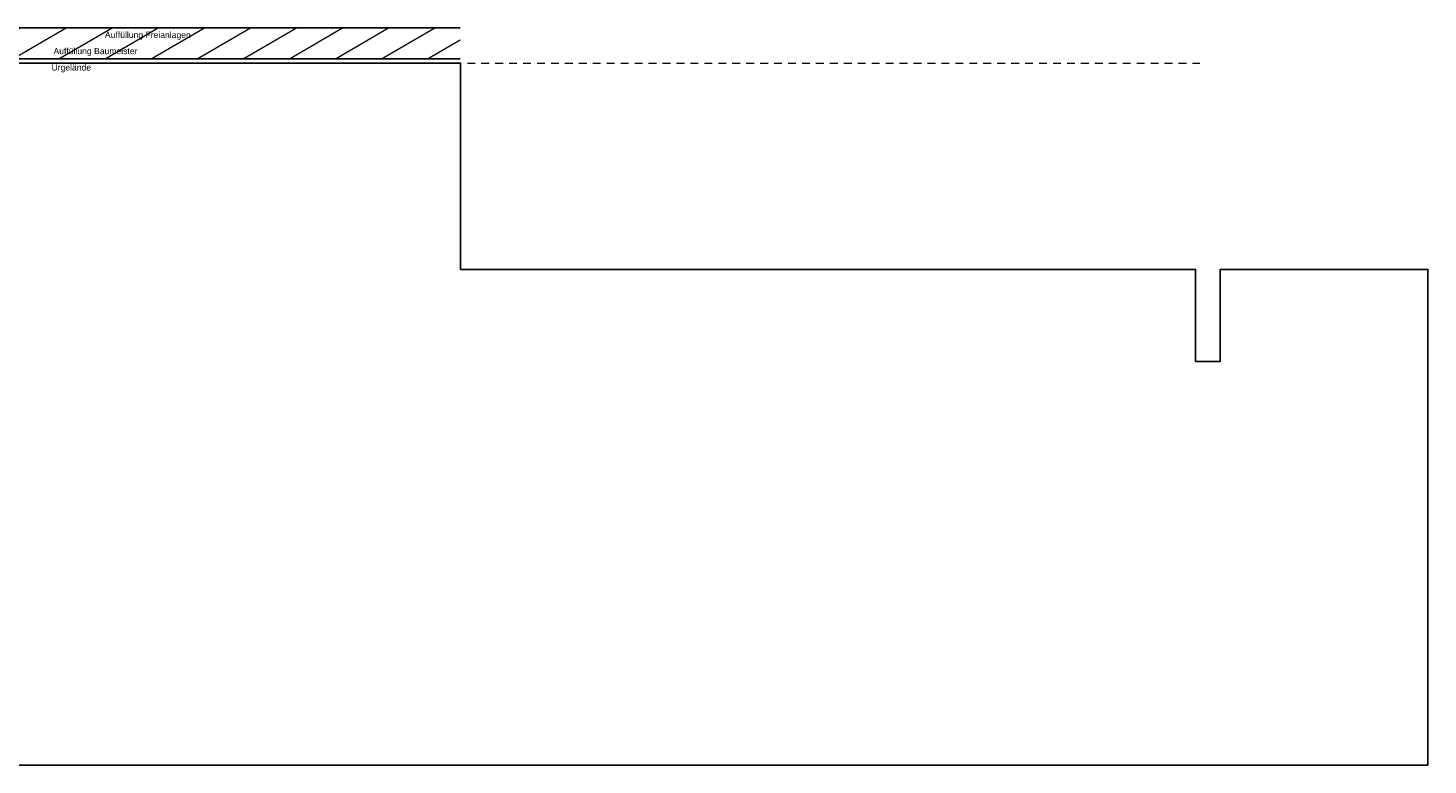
# Model space of a CAD drawing. Header units: metres. Extents: x -14.6 to 48.9, y -22.2 to 2.8.
# Tile 79 of 79: x 26.2 to 48.9, y -22.2 to -10.2. Entities that reach past the tile are written whole.
import ezdxf

# ---------------------------------------------------------------- set-up
doc = ezdxf.new("R2010")
doc.units = ezdxf.units.M
doc.header["$LTSCALE"] = 0.4
doc.header["$MEASUREMENT"] = 0
doc.linetypes.add('Strichlinie_ lang', pattern=[0.529167, 0.3175, -0.211667])
doc.layers.add('EG__..___S_____ZEICHNEN', color=8, linetype='Continuous')
doc.layers.add('Neubau_S-Linien _ Schraffuren.2D', color=8, linetype='Continuous')
doc.layers.add('S-Linien _ Schraffuren.2D', color=8, linetype='Continuous', lineweight=9)
doc.layers.add('T-Text', color=8, linetype='Continuous', lineweight=9)
doc.styles.add('ERSTELLTER_STIL_2', font='arial.ttf')

msp = doc.modelspace()

# ---------------------------------------------------------------- hatches: boundary and pattern name
at = {"layer": 'S-Linien _ Schraffuren.2D', "linetype": 'Continuous'}
h = msp.add_hatch(dxfattribs=at)
h.set_pattern_fill('ABSTANDSFLÄCHEN_0002', color=256, style=0, pattern_type=2)
h.set_pattern_definition([(30, (28.5359, -10.4808), (-0.1875, 0.32476), [])])
h.paths.add_polyline_path([(23.87, -10.195), (23.87, -10.355), (23.87, -10.695), (33.197, -10.695), (33.202, -10.767), (33.202, -10.595), (33.202, -10.395), (33.197, -10.395), (33.197, -10.195)])

# ---------------------------------------------------------------- linework, layer by layer
at = {"layer": 'EG__..___S_____ZEICHNEN'}
msp.add_lwpolyline([(25.768, -10.767), (33.202, -10.767), (33.202, -14.125), (45.167, -14.125), (45.167, -15.625), (45.567, -15.625), (45.567, -14.125), (48.949, -14.125), (48.949, -22.195), (-14.628, -22.195)], dxfattribs=at)
at = {"layer": 'Neubau_S-Linien _ Schraffuren.2D', "linetype": 'Continuous'}
for p, q in [((23.67, -10.195), (33.197, -10.195)), ((23.87, -10.695), (33.197, -10.695))]:
    msp.add_line(p, q, dxfattribs=at)
at = {"layer": 'S-Linien _ Schraffuren.2D', "linetype": 'Strichlinie_ lang', "flags": 128}
msp.add_lwpolyline([(14.471, -10.767), (45.234, -10.767)], dxfattribs=at)

# ---------------------------------------------------------------- texts
at = {"layer": 'T-Text', "linetype": 'Continuous', "char_height": 0.1, "style": 'ERSTELLTER_STIL_2'}
for s, insert, attachment_point in [('\\A1;Auffüllung Freianlagen', (28.81, -10.322), 6), ('\\A1;Auffüllung Baumeister', (27.942, -10.586), 6), ('\\A1;Urgelände', (26.543, -10.918), 7)]:
    msp.add_mtext(s, dxfattribs=dict(at, insert=insert, attachment_point=attachment_point))

doc.saveas('drawing.dxf')
